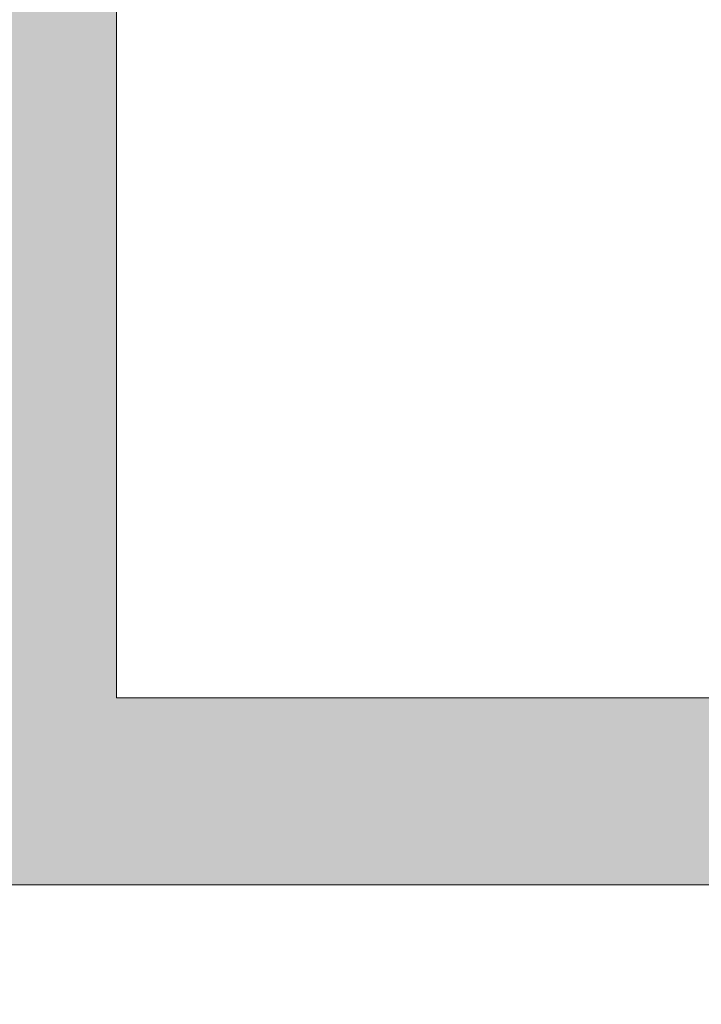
# Model space of a CAD drawing. Header units: inches. Extents: x -416 to -272, y -73 to 47.
# Tile 45 of 206: x -354.29 to -353.29, y -23.25 to -21.8. Entities that reach past the tile are written whole.
import ezdxf

# ---------------------------------------------------------------- set-up
doc = ezdxf.new("R2010")
doc.units = ezdxf.units.IN
doc.header["$LTSCALE"] = 32
doc.header["$MEASUREMENT"] = 0
doc.linetypes.add('Dash Style-1', pattern=[0.083328, 0.041656, -0.041672])
for name, color, linetype, lineweight in [('Black', 7, 'Continuous', 18), ('DashLine', 7, 'Continuous', 13), ('DashLineFill', 7, 'Dash Style-1', 13), ('Drawing', 7, 'Continuous', 18), ('Metal-DeskStructure', 7, 'Continuous', 13), ('None', 7, 'Continuous', 18), ('SolidLine', 7, 'Continuous', 15), ('Wood_1-H', 7, 'Continuous', 13)]:
    doc.layers.add(name, color=color, linetype=linetype, lineweight=lineweight)
pattern_1 = [(45, (0, 0), (-1.61301565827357, 1.935715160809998), []), (45, (-1.0608, 1.0608), (-0.4723460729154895, 0.4167612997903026), [])]

# ---------------------------------------------------------------- blocks, each defined once
blk = doc.blocks.new('1BRPFY-Leg_Plate (2D)')
at = {"layer": 'DashLineFill', "linetype": 'Continuous', "lineweight": 13}
h = blk.add_hatch(dxfattribs=at)
h.set_pattern_fill('Steel', color=253, style=0, pattern_type=2)
h.set_pattern_definition(pattern_1)
edge = h.paths.add_edge_path()
edge.add_arc((-1.704724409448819, 1.704724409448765), 0.1259842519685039, 90, 180, ccw=False)
edge.add_line((-1.704724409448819, 1.830708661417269), (1.704724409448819, 1.830708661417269))
edge.add_arc((1.704724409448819, 1.704724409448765), 0.1259842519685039, 0, 90, ccw=False)
edge.add_line((1.830708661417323, 1.704724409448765), (1.830708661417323, -1.704724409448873))
edge.add_arc((1.704724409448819, -1.704724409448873), 0.125984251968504, -89.99999999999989, 1.1368683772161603e-13, ccw=False)
edge.add_line((1.704724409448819, -1.830708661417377), (-1.704724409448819, -1.830708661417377))
edge.add_arc((-1.704724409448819, -1.704724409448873), 0.125984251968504, 180, 269.99999999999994, ccw=False)
edge.add_line((-1.830708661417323, -1.704724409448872), (-1.830708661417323, 1.704724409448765))
at = {"layer": 'SolidLine', "flags": 128}
for points in [[(-0.7086614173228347, -0.5019685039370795), (-0.6884019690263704, -0.5029637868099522), (-0.668337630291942, -0.5059400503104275), (-0.6486616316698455, -0.5108686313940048), (-0.6295634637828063, -0.5177020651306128), (-0.6112270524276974, -0.5263745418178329), (-0.5938289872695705, -0.5368025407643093), (-0.5775368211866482, -0.5488856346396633), (-0.5625074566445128, -0.5625074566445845), (-0.5488856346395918, -0.5775368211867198), (-0.5368025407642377, -0.5938289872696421), (-0.5263745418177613, -0.611227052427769), (-0.5177020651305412, -0.6295634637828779), (-0.5108686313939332, -0.6486616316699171), (-0.5059400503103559, -0.6683376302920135), (-0.5029637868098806, -0.688401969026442), (-0.5019685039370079, -0.7086614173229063), (-0.5029637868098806, -0.7289208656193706), (-0.5059400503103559, -0.748985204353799), (-0.5108686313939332, -0.7686612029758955), (-0.5177020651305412, -0.7877593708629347), (-0.5263745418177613, -0.8060957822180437), (-0.5368025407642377, -0.8234938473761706), (-0.5488856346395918, -0.8397860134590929), (-0.5625074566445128, -0.8548153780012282), (-0.5775368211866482, -0.8684372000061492), (-0.5938289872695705, -0.8805202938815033), (-0.6112270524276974, -0.8909482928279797), (-0.6295634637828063, -0.8996207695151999), (-0.6486616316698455, -0.9064542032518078), (-0.668337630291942, -0.9113827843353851), (-0.6884019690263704, -0.9143590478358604), (-0.7086614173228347, -0.9153543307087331), (-0.728920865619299, -0.9143590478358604), (-0.7489852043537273, -0.9113827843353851), (-0.7686612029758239, -0.9064542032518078), (-0.7877593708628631, -0.8996207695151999), (-0.8060957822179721, -0.8909482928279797), (-0.823493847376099, -0.8805202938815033), (-0.8397860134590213, -0.8684372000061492), (-0.8548153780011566, -0.8548153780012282), (-0.8684372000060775, -0.8397860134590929), (-0.8805202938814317, -0.8234938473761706), (-0.8909482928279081, -0.8060957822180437), (-0.8996207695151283, -0.7877593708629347), (-0.9064542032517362, -0.7686612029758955), (-0.9113827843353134, -0.748985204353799), (-0.9143590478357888, -0.7289208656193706), (-0.9153543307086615, -0.7086614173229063), (-0.9143590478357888, -0.688401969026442), (-0.9113827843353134, -0.6683376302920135), (-0.9064542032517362, -0.6486616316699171), (-0.8996207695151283, -0.6295634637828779), (-0.8909482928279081, -0.611227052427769), (-0.8805202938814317, -0.5938289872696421), (-0.8684372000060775, -0.5775368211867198), (-0.8548153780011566, -0.5625074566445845), (-0.8397860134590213, -0.5488856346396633), (-0.823493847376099, -0.5368025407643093), (-0.8060957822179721, -0.5263745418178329), (-0.7877593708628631, -0.5177020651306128), (-0.7686612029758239, -0.5108686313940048), (-0.7489852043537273, -0.5059400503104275), (-0.728920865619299, -0.5029637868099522)], [(-1.279527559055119, -1.118110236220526), (-1.263705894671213, -1.118887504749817), (-1.248036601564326, -1.121211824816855), (-1.232670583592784, -1.125060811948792), (-1.217755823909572, -1.130397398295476), (-1.203435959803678, -1.137170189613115), (-1.189848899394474, -1.145313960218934), (-1.177125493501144, -1.154750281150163), (-1.165388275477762, -1.165388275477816), (-1.15475028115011, -1.177125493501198), (-1.145313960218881, -1.189848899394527), (-1.137170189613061, -1.203435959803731), (-1.130397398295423, -1.217755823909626), (-1.125060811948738, -1.232670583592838), (-1.121211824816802, -1.24803660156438), (-1.118887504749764, -1.263705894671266), (-1.118110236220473, -1.279527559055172), (-1.118887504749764, -1.295349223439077), (-1.121211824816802, -1.311018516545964), (-1.125060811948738, -1.326384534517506), (-1.130397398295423, -1.341299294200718), (-1.137170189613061, -1.355619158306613), (-1.145313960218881, -1.369206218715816), (-1.15475028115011, -1.381929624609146), (-1.165388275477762, -1.393666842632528), (-1.177125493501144, -1.404304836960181), (-1.189848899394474, -1.413741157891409), (-1.203435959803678, -1.421884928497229), (-1.217755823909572, -1.428657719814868), (-1.232670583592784, -1.433994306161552), (-1.248036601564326, -1.437843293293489), (-1.263705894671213, -1.440167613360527), (-1.279527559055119, -1.440944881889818), (-1.295349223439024, -1.440167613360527), (-1.311018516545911, -1.437843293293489), (-1.326384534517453, -1.433994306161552), (-1.341299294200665, -1.428657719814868), (-1.355619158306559, -1.421884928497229), (-1.369206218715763, -1.413741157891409), (-1.381929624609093, -1.404304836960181), (-1.393666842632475, -1.393666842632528), (-1.404304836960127, -1.381929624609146), (-1.413741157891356, -1.369206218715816), (-1.421884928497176, -1.355619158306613), (-1.428657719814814, -1.341299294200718), (-1.433994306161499, -1.326384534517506), (-1.437843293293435, -1.311018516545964), (-1.440167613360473, -1.295349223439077), (-1.440944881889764, -1.279527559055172), (-1.440167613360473, -1.263705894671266), (-1.437843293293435, -1.24803660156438), (-1.433994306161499, -1.232670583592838), (-1.428657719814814, -1.217755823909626), (-1.421884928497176, -1.203435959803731), (-1.413741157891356, -1.189848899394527), (-1.404304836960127, -1.177125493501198), (-1.393666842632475, -1.165388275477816), (-1.381929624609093, -1.154750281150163), (-1.369206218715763, -1.145313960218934), (-1.355619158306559, -1.137170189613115), (-1.341299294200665, -1.130397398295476), (-1.326384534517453, -1.125060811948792), (-1.311018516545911, -1.121211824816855), (-1.295349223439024, -1.118887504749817)]]:
    blk.add_lwpolyline(points, close=True, dxfattribs=at)
blk = doc.blocks.new('1BRPX8-Util_Bkt_Lg-F (2D)')
at = {"layer": 'DashLineFill', "linetype": 'Continuous', "lineweight": 13}
h = blk.add_hatch(dxfattribs=at)
h.set_pattern_fill('Steel', color=253, style=0, pattern_type=2)
h.set_pattern_definition(pattern_1)
edge = h.paths.add_edge_path()
edge.add_line((-4.468503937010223, 7.539370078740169), (-2.421259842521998, 7.539370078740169))
edge.add_line((-2.421259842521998, 7.539370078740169), (-2.421259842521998, 7.917322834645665))
edge.add_arc((-2.303149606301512, 7.91732283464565), 0.1181102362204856, 90.0000000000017, 179.9999999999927, ccw=False)
edge.add_line((-2.303149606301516, 8.035433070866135), (2.303149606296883, 8.035433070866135))
edge.add_arc((2.30314960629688, 7.917322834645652), 0.1181102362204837, 6.423306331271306e-12, 89.99999999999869, ccw=False)
edge.add_line((2.421259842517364, 7.917322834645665), (2.421259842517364, 7.539370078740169))
edge.add_line((2.421259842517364, 7.539370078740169), (4.46850393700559, 7.539370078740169))
edge.add_line((4.46850393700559, 7.539370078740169), (4.46850393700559, 7.405511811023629))
edge.add_line((4.46850393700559, 7.405511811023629), (3.129921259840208, 7.405511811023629))
edge.add_line((3.129921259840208, 7.405511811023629), (3.129921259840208, -2.011811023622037))
edge.add_line((3.129921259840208, -2.011811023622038), (4.46850393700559, -2.011811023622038))
edge.add_line((4.46850393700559, -2.011811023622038), (4.46850393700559, -2.145669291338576))
edge.add_line((4.46850393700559, -2.145669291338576), (2.421259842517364, -2.145669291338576))
edge.add_line((2.421259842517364, -2.145669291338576), (2.421259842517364, -2.523622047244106))
edge.add_arc((2.303149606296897, -2.523622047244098), 0.1181102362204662, 269.9999999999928, 359.9999999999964, ccw=False)
edge.add_line((2.303149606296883, -2.641732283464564), (-2.303149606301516, -2.641732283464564))
edge.add_arc((-2.303149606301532, -2.523622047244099), 0.1181102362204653, 180.0000000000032, 270.0000000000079, ccw=False)
edge.add_line((-2.421259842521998, -2.523622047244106), (-2.421259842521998, -2.145669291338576))
edge.add_line((-2.421259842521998, -2.145669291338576), (-4.468503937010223, -2.145669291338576))
edge.add_line((-4.468503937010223, -2.145669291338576), (-4.468503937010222, -2.011811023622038))
edge.add_line((-4.468503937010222, -2.011811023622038), (-3.129921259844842, -2.011811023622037))
edge.add_line((-3.129921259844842, -2.011811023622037), (-3.129921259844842, 7.405511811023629))
edge.add_line((-3.129921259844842, 7.405511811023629), (-4.468503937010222, 7.405511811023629))
edge.add_line((-4.468503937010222, 7.405511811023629), (-4.468503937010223, 7.539370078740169))
at = {"layer": 'SolidLine', "flags": 128}
blk.add_lwpolyline([(-0.4571237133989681, -1.089051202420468), (-0.4952337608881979, -1.111893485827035), (-0.5353992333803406, -1.13089033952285), (-0.5772333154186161, -1.145858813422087), (-0.6203331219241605, -1.156654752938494), (-0.6642835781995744, -1.163174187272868), (-0.7086614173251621, -1.165354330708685), (-0.7530392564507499, -1.163174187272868), (-0.7969897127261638, -1.156654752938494), (-0.840089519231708, -1.145858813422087), (-0.8819236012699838, -1.13089033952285), (-0.9220890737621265, -1.111893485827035), (-0.9601991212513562, -1.089051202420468), (-0.9958867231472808, -1.062583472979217), (-1.028808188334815, -1.032745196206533), (-1.058646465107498, -0.999823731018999), (-1.08511419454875, -0.9641361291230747), (-1.107956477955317, -0.9260260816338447), (-1.126953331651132, -0.8858606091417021), (-1.141921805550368, -0.8440265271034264), (-1.152717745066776, -0.8009267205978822), (-1.15923717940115, -0.7569762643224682), (-1.161417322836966, -0.7125984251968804), (-1.15923717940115, -0.6682205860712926), (-1.152717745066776, -0.6242701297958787), (-1.141921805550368, -0.5811703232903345), (-1.126953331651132, -0.5393362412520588), (-1.107956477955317, -0.4991707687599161), (-1.08511419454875, -0.4610607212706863), (-1.058646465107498, -0.4253731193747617), (-1.028808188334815, -0.3924516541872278), (-0.9958867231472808, -0.362613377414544), (-0.9601991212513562, -0.3361456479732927), (-0.9220890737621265, -0.3133033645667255), (-0.8819236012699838, -0.2943065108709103), (-0.840089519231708, -0.2793380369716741), (-0.7969897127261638, -0.2685420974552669), (-0.7530392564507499, -0.2620226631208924), (-0.7086614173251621, -0.2598425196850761), (-0.6642835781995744, -0.2620226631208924), (-0.6203331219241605, -0.2685420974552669), (-0.5772333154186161, -0.2793380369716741), (-0.5353992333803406, -0.2943065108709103), (-0.4952337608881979, -0.3133033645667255), (-0.4571237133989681, -0.3361456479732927)], dxfattribs=at)
blk.add_lwpolyline([(-1.279527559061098, -1.154964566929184), (-1.266932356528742, -1.155583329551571), (-1.254458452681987, -1.157433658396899), (-1.242225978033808, -1.160497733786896), (-1.230352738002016, -1.164746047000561), (-1.218953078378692, -1.170137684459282), (-1.208136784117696, -1.176620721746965), (-1.198008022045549, -1.184132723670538), (-1.188664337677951, -1.192601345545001), (-1.180195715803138, -1.201945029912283), (-1.172683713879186, -1.212073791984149), (-1.166200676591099, -1.222890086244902), (-1.160809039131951, -1.234289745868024), (-1.156560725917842, -1.246162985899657), (-1.153496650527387, -1.258395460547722), (-1.151646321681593, -1.270869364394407), (-1.151027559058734, -1.28346456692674), (-1.151646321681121, -1.296059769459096), (-1.15349665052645, -1.308533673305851), (-1.156560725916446, -1.32076614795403), (-1.160809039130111, -1.332639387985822), (-1.166200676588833, -1.344039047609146), (-1.172683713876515, -1.354855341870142), (-1.180195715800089, -1.364984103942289), (-1.188664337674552, -1.374327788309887), (-1.198008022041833, -1.3827964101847), (-1.208136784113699, -1.390308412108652), (-1.218953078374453, -1.396791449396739), (-1.230352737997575, -1.402183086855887), (-1.242225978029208, -1.406431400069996), (-1.254458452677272, -1.409495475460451), (-1.266932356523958, -1.411345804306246), (-1.279527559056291, -1.411964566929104), (-1.292122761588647, -1.411345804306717), (-1.304596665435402, -1.409495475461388), (-1.316829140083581, -1.406431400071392), (-1.328702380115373, -1.402183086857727), (-1.340102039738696, -1.396791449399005), (-1.350918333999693, -1.390308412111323), (-1.361047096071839, -1.382796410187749), (-1.370390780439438, -1.374327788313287), (-1.37885940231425, -1.364984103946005), (-1.386371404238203, -1.354855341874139), (-1.39285444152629, -1.344039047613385), (-1.398246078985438, -1.332639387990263), (-1.402494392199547, -1.320766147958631), (-1.405558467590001, -1.308533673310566), (-1.407408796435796, -1.29605976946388), (-1.408027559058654, -1.283464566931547), (-1.407408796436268, -1.270869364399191), (-1.405558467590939, -1.258395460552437), (-1.402494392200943, -1.246162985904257), (-1.398246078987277, -1.234289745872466), (-1.392854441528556, -1.222890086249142), (-1.386371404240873, -1.212073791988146), (-1.3788594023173, -1.201945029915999), (-1.370390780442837, -1.1926013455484), (-1.361047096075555, -1.184132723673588), (-1.350918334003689, -1.176620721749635), (-1.340102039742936, -1.170137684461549), (-1.328702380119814, -1.1647460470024), (-1.316829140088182, -1.160497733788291), (-1.304596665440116, -1.157433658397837), (-1.292122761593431, -1.155583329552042)], close=True, dxfattribs=at)
blk = doc.blocks.new('Slate-LegBrace (2D)')
at = {"layer": 'DashLineFill', "linetype": 'Continuous', "lineweight": 13}
h = blk.add_hatch(dxfattribs=at)
h.set_pattern_fill('Steel', color=253, style=0, pattern_type=2)
h.set_pattern_definition(pattern_1)
h.paths.add_polyline_path([(-2.186309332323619, -0.2676096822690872), (-2.186309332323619, -0.2375137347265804), (-1.992015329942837, -0.2375137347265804), (-1.992015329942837, -0.02575645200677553), (-1.988265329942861, -0.02575645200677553), (-1.988265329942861, 0.7034311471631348), (-1.929210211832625, 0.762486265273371), (-1.734820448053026, 0.762486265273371), (-1.67576532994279, 0.7034311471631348), (-1.67576532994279, -0.02575645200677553), (-1.672015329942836, -0.02575645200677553), (-1.672015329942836, -0.2375137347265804), (-1.477721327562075, -0.2375137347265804), (-1.477721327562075, -0.2676096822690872)])
h = blk.add_hatch(dxfattribs=at)
h.set_pattern_fill('Steel', color=253, style=0, pattern_type=2)
h.set_pattern_definition(pattern_1)
edge = h.paths.add_edge_path()
edge.add_line((-2.199587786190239, -0.1351515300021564), (-1.374775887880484, -0.1351515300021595))
edge.add_arc((3.774758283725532e-15, -0.01355418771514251), 1.380142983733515, 185.0545920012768, 354.9454079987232)
edge.add_line((1.374775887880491, -0.13515153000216), (2.199718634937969, -0.1351515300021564))
edge.add_arc((6.542437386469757e-05, -0.01705725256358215), 2.202821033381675, 183.0731271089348, 356.92687289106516, ccw=False)
h = blk.add_hatch(dxfattribs=at)
h.set_pattern_fill('Steel', color=253, style=0, pattern_type=2)
h.set_pattern_definition(pattern_1)
edge = h.paths.add_edge_path()
edge.add_line((2.191696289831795, -0.2375138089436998), (1.463739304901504, -0.2375137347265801))
edge.add_arc((-6.542437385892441e-05, -0.01704129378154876), 1.480314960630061, 188.5652811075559, 351.4347188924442, ccw=False)
edge.add_line((-1.463870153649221, -0.2375137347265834), (-2.191827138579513, -0.2375138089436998))
edge.add_line((-2.191827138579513, -0.2375138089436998), (-2.199718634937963, -0.1351515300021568))
edge.add_line((-2.199718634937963, -0.1351515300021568), (-1.374775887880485, -0.1351515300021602))
edge.add_arc((2.886579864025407e-15, -0.01355418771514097), 1.380142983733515, 185.0545920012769, 354.9454079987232)
edge.add_line((1.37477588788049, -0.1351515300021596), (2.199587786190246, -0.1351515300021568))
edge.add_line((2.199587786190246, -0.1351515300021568), (2.191696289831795, -0.2375138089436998))
at = {"layer": 'DashLineFill', "flags": 128}
blk.add_lwpolyline([(-2.186309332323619, -0.2676096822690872), (-2.186309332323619, -0.2375137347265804), (-1.992015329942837, -0.2375137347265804), (-1.992015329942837, -0.02575645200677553), (-1.988265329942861, -0.02575645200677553), (-1.988265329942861, 0.7034311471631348), (-1.929210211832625, 0.762486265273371), (-1.734820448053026, 0.762486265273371), (-1.67576532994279, 0.7034311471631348), (-1.67576532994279, -0.02575645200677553), (-1.672015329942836, -0.02575645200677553), (-1.672015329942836, -0.2375137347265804), (-1.477721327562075, -0.2375137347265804), (-1.477721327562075, -0.2676096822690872)], close=True, dxfattribs=at)
for points in [[(2.191696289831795, -0.2375138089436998), (1.463739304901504, -0.2375137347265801, -0.860662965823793), (-1.463870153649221, -0.2375137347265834), (-2.191827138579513, -0.2375138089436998), (-2.199718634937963, -0.1351515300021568), (-1.374775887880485, -0.1351515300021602, 0.9154551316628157), (1.37477588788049, -0.1351515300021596), (2.199587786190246, -0.1351515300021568)], [(-2.199587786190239, -0.1351515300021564), (-1.374775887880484, -0.1351515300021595, 0.9154551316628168), (1.374775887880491, -0.13515153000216), (2.199718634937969, -0.1351515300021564, -0.9477524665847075)]]:
    blk.add_lwpolyline(points, format="xyb", close=True, dxfattribs=at)
blk = doc.blocks.new('TLLegSleeve (2D)')
at = {"layer": 'DashLineFill', "linetype": 'Continuous', "lineweight": 13}
h = blk.add_hatch(dxfattribs=at)
h.set_pattern_fill('Steel', color=253, style=0, pattern_type=2)
h.set_pattern_definition(pattern_1)
edge = h.paths.add_edge_path()
edge.add_line((1.08267716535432, 1.402343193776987), (1.08267716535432, 2.913385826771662))
edge.add_arc((-1.707523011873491e-13, 2.913385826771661), 1.08267716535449, 4.479377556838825e-14, 180)
edge.add_line((-1.082677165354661, 2.913385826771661), (-1.08267716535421, 1.402343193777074))
edge.add_arc((-1.332267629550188e-15, 2.886579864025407e-15), 1.771653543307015, 127.6698869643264, 412.330113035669)
edge.add_line((1.08267716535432, 1.402343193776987), (1.08267716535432, 1.402343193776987))
edge = h.paths.add_edge_path()
edge.add_arc((1.665334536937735e-15, 2.91338582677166), 0.7480314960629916, 0, 180, ccw=False)
edge.add_arc((1.665334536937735e-15, 2.91338582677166), 0.7480314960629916, 180, 360, ccw=False)
edge = h.paths.add_edge_path()
edge.add_arc((-1.723066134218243e-13, 9.149983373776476e-17), 1.437007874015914, 0, 180, ccw=False)
edge.add_arc((-1.723066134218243e-13, 5.70119602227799e-16), 1.437007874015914, 180, 360, ccw=False)
at = {"layer": 'DashLine', "color": 8, "flags": 128}
blk.add_lwpolyline([(-0.7794749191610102, -1.458295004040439), (-0.9186594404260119, -1.374871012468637), (-1.048996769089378, -1.278206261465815), (-1.169231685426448, -1.169231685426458), (-1.278206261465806, -1.048996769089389), (-1.374871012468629, -0.9186594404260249), (-1.458295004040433, -0.7794749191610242), (-1.527674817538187, -0.6327836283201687)], dxfattribs=at)
at = {"layer": 'DashLineFill', "flags": 128}
for points in [[(1.08267716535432, 1.402343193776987), (1.08267716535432, 2.913385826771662, 0.9999999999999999), (-1.082677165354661, 2.913385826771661), (-1.08267716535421, 1.402343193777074, 2.931618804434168), (1.08267716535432, 1.402343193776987)], [(-1.437007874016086, 3.308097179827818e-16, -0.9999999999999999), (1.437007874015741, 3.308097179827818e-16, -0.9999999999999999)]]:
    blk.add_lwpolyline(points, format="xyb", close=True, dxfattribs=at)
blk = doc.blocks.new('Group-84')
at = {"layer": 'SolidLine', "flags": 128}
blk.add_lwpolyline([(61.27952755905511, -8.30708661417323, -0.414213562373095), (62.99212598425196, -6.594488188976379, -0.414213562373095), (64.70472440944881, -8.30708661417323, -0.414213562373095), (62.99212598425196, -10.01968503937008, -0.414213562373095)], format="xyb", close=True, dxfattribs=at)
at = {"layer": 'Wood_1-H', "color": 7}
for name in ['1BRPX8-Util_Bkt_Lg-F (2D)', 'TLLegSleeve (2D)', 'Slate-LegBrace (2D)', '1BRPFY-Leg_Plate (2D)']:
    blk.add_blockref(name, (62.99212598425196, -8.30708661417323), dxfattribs=at)
blk = doc.blocks.new('Group-48')
at = {"layer": 'Metal-DeskStructure', "color": 7}
blk.add_open_spline([(-0.5629921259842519, -0.4031061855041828), (-0.5629921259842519, -0.4084102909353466), (-0.5669586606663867, -0.4163664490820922), (-0.5762169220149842, -0.4216705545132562), (-0.5934108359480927, -0.424322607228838), (-0.6185404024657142, -0.424322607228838), (-0.6344117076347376, -0.4203445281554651), (-0.6436699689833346, -0.4163664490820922), (-0.6476377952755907, -0.4070842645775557), (-0.6476377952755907, -0.2008904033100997), (-0.6476377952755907, -6.474738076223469e-07), (-0.8592519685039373, -6.474738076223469e-07), (-1.070866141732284, -6.474738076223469e-07), (-1.070866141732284, -0.2008904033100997), (-1.070866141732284, -0.4070842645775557), (-1.074832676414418, -0.4163664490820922), (-1.084090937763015, -0.4203445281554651), (-1.101284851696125, -0.424322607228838), (-1.12509180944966, -0.424322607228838), (-1.142285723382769, -0.4216705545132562), (-1.151543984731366, -0.4163664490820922), (-1.155511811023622, -0.4084102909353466), (-1.155511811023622, 0), (-1.155511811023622, 0.4084102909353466), (-1.151543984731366, 0.4163664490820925), (-1.142285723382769, 0.4216705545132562), (-1.12509180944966, 0.424321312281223), (-1.101284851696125, 0.424321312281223), (-1.084090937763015, 0.4216705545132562), (-1.074832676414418, 0.4163664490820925), (-1.070866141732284, 0.4097363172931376), (-1.070866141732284, 0.2446479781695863), (-1.070866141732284, 0.08486374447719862), (-0.8592519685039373, 0.08486374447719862), (-0.6476377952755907, 0.08486374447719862), (-0.6476377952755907, 0.2446479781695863), (-0.6476377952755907, 0.4097363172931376), (-0.6436699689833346, 0.4163664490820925), (-0.6344117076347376, 0.4216705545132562), (-0.6185404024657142, 0.424321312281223), (-0.5934108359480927, 0.424321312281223), (-0.5762169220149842, 0.4216705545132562), (-0.5669586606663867, 0.4163664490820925), (-0.5629921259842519, 0.4084102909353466), (-0.5629921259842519, 0), (-0.5629921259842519, -0.4031061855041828)], degree=2, knots=[0, 0, 0, 0.00229950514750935, 0.004599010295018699, 0.006898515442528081, 0.009198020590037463, 0.01175302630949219, 0.01430803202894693, 0.01686303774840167, 0.01941804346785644, 0.1161873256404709, 0.1161873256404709, 0.218122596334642, 0.218122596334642, 0.3148918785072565, 0.3174468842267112, 0.320001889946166, 0.3225568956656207, 0.3251119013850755, 0.3276669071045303, 0.3302219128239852, 0.3327769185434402, 0.3353319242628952, 0.5295095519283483, 0.5320645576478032, 0.5346195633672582, 0.537174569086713, 0.5397295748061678, 0.5422845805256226, 0.5448395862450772, 0.5473945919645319, 0.5499495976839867, 0.6269182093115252, 0.6269182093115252, 0.7288534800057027, 0.7288534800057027, 0.8058220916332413, 0.808377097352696, 0.8109321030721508, 0.8134871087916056, 0.8160421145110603, 0.8183416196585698, 0.8206411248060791, 0.8229406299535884, 0.8252401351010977, 1, 1, 1], dxfattribs=at)
blk = doc.blocks.new('TL14_lower_leg (2D)')
at = {"layer": 'DashLine', "flags": 128}
blk.add_lwpolyline([(0.5273196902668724, -1.273062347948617), (0.3999985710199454, -1.318618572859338), (0.2688252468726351, -1.351475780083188), (0.135062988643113, -1.371317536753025), (1.777195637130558e-14, -1.377952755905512), (-0.1350629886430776, -1.371317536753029), (-0.2688252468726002, -1.351475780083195), (-0.3999985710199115, -1.318618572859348), (-0.5273196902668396, -1.27306234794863), (-0.6495624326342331, -1.215245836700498), (-0.7655495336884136, -1.14572584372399), (-0.8741639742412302, -1.065171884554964), (-0.9743597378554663, -0.9743597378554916), (-1.065171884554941, -0.8741639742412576), (-1.14572584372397, -0.7655495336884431), (-1.215245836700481, -0.6495624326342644), (-1.273062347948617, -0.5273196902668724), (-1.318618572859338, -0.3999985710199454), (-1.351475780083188, -0.2688252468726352), (-1.371317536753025, -0.1350629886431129), (-1.377952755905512, -1.783045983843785e-14), (-1.371317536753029, 0.1350629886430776)], dxfattribs=at)
blk.add_lwpolyline([(-0.7086614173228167, -0.547244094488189), (-0.6928397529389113, -0.54802136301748), (-0.6771704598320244, -0.5503456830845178), (-0.6618044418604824, -0.5541946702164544), (-0.6468896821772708, -0.5595312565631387), (-0.6325698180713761, -0.5663040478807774), (-0.6189827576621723, -0.574447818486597), (-0.6062593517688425, -0.5838841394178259), (-0.5945221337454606, -0.5945221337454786), (-0.583884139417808, -0.6062593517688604), (-0.5744478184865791, -0.6189827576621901), (-0.5663040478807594, -0.632569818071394), (-0.5595312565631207, -0.6468896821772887), (-0.5541946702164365, -0.6618044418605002), (-0.5503456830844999, -0.6771704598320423), (-0.5480213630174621, -0.6928397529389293), (-0.547244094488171, -0.7086614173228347), (-0.5480213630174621, -0.72448308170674), (-0.5503456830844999, -0.7401523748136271), (-0.5541946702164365, -0.7555183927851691), (-0.5595312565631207, -0.7704331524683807), (-0.5663040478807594, -0.7847530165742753), (-0.5744478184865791, -0.7983400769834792), (-0.583884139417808, -0.811063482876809), (-0.5945221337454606, -0.8228007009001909), (-0.6062593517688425, -0.8334386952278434), (-0.6189827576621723, -0.8428750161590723), (-0.6325698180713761, -0.8510187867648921), (-0.6468896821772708, -0.8577915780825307), (-0.6618044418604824, -0.8631281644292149), (-0.6771704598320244, -0.8669771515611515), (-0.6928397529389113, -0.8693014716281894), (-0.7086614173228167, -0.8700787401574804), (-0.7244830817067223, -0.8693014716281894), (-0.7401523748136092, -0.8669771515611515), (-0.7555183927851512, -0.8631281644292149), (-0.7704331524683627, -0.8577915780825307), (-0.7847530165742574, -0.8510187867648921), (-0.7983400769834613, -0.8428750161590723), (-0.8110634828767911, -0.8334386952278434), (-0.822800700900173, -0.8228007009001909), (-0.8334386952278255, -0.811063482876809), (-0.8428750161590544, -0.7983400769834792), (-0.8510187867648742, -0.7847530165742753), (-0.8577915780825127, -0.7704331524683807), (-0.863128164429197, -0.7555183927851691), (-0.8669771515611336, -0.7401523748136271), (-0.8693014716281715, -0.72448308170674), (-0.8700787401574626, -0.7086614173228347), (-0.8693014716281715, -0.6928397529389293), (-0.8669771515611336, -0.6771704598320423), (-0.863128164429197, -0.6618044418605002), (-0.8577915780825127, -0.6468896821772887), (-0.8510187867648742, -0.632569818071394), (-0.8428750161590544, -0.6189827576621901), (-0.8334386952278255, -0.6062593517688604), (-0.822800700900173, -0.5945221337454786), (-0.8110634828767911, -0.5838841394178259), (-0.7983400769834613, -0.574447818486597), (-0.7847530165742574, -0.5663040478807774), (-0.7704331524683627, -0.5595312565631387), (-0.7555183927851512, -0.5541946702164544), (-0.7401523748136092, -0.5503456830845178), (-0.7244830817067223, -0.54802136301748)], close=True, dxfattribs=at)
at = {"layer": 'Metal-DeskStructure', "color": 7}
blk.add_blockref('Group-48', (0, 0), dxfattribs=at)
blk = doc.blocks.new('Group-50')
at = {"layer": 'DashLineFill', "linetype": 'Continuous', "lineweight": 13}
h = blk.add_hatch(dxfattribs=at)
h.set_pattern_fill('Steel', color=253, style=0, pattern_type=2)
h.set_pattern_definition(pattern_1)
h.paths.add_polyline_path([(-2.066929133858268, 1.397637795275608), (2.066929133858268, 1.397637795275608), (2.066929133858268, 0.1377952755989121), (2.106299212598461, 0.1377952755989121), (2.106299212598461, -0.1377952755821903), (2.066929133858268, -0.1377952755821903), (2.066929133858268, -5.275590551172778), (2.106299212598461, -5.275590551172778), (2.106299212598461, -5.55118110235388), (2.066929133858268, -5.55118110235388), (2.066929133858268, -5.82677165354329), (-2.066929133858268, -5.82677165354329), (-2.066929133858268, -5.55118110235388), (-2.106299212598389, -5.55118110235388), (-2.106299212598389, -5.275590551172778), (-2.066929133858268, -5.275590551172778), (-2.066929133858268, -0.1377952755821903), (-2.106299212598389, -0.1377952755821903), (-2.106299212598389, 0.1377952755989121), (-2.066929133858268, 0.1377952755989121)])
blk = doc.blocks.new('TL14_upper_leg (2D)')
at = {"layer": 'DashLine', "flags": 128}
blk.add_lwpolyline([(0.5753267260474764, -1.076360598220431), (0.4670545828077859, -1.127569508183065), (0.3542844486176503, -1.167919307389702), (0.2381023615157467, -1.197021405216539), (0.1196272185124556, -1.214595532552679), (0, -1.22047244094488), (-0.1196272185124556, -1.214595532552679), (-0.2381023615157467, -1.197021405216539), (-0.3542844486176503, -1.167919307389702), (-0.4670545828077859, -1.127569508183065), (-0.5753267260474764, -1.076360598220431), (-0.6780581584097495, -1.01478574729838), (-0.7742595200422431, -0.9434379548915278), (-0.8630043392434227, -0.8630043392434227), (-0.9434379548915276, -0.7742595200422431), (-1.01478574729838, -0.6780581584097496), (-1.076360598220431, -0.5753267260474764), (-1.127569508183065, -0.467054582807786), (-1.167919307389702, -0.3542844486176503), (-1.197021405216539, -0.2381023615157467), (-1.214595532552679, -0.1196272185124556), (-1.22047244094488, 7.47323834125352e-17), (-1.214595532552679, 0.1196272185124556)], dxfattribs=at)
at = {"layer": 'DashLine', "color": 7}
blk.add_blockref('Group-50', (0, 0), dxfattribs=at)
blk = doc.blocks.new('1BRPT9-Bracket (2D)')
at = {"layer": 'DashLineFill', "linetype": 'Continuous', "lineweight": 13}
h = blk.add_hatch(dxfattribs=at)
h.set_pattern_fill('Steel', color=253, style=0, pattern_type=2)
h.set_pattern_definition(pattern_1)
edge = h.paths.add_edge_path()
edge.add_line((-2.32206875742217, -8.74015748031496), (-2.32206875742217, 8.740157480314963))
edge.add_line((-2.32206875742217, 8.740157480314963), (1.677931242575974, 8.740157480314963))
edge.add_arc((1.677931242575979, 8.488188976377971), 0.2519685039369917, -3.979039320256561e-12, 90.0000000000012, ccw=False)
edge.add_line((1.929899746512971, 8.488188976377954), (1.929899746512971, 7.480314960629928))
edge.add_line((1.929899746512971, 7.480314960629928), (2.323600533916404, 7.461135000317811))
edge.add_line((2.323600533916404, 7.461135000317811), (2.323600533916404, -7.480314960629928))
edge.add_line((2.323600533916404, -7.480314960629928), (1.929899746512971, -7.480314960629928))
edge.add_line((1.929899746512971, -7.480314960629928), (1.929899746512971, -8.488188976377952))
edge.add_arc((1.677931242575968, -8.488188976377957), 0.2519685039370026, -90.00000000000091, 1.0800249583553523e-12, ccw=False)
edge.add_line((1.677931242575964, -8.74015748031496), (-2.32206875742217, -8.74015748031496))
h = blk.add_hatch(dxfattribs=at)
h.set_pattern_fill('Steel', color=253, style=0, pattern_type=2)
h.set_pattern_definition(pattern_1)
h.paths.add_polyline_path([(1.339348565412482, -3.021148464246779), (1.330665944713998, -3.020721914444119), (1.322066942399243, -3.019446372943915), (1.313634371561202, -3.017334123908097), (1.305449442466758, -3.014405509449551), (1.297590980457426, -3.010688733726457), (1.290134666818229, -3.006219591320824), (1.283152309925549, -3.001041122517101), (1.276711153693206, -2.995203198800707), (1.270873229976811, -2.988762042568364), (1.265694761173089, -2.981779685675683), (1.261225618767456, -2.974323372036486), (1.257508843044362, -2.966464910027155), (1.254580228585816, -2.95827998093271), (1.252467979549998, -2.949847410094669), (1.251192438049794, -2.941248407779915), (1.250765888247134, -2.932565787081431), (1.251192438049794, -2.923883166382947), (1.252467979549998, -2.915284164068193), (1.254580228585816, -2.906851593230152), (1.257508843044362, -2.898666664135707), (1.261225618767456, -2.890808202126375), (1.265694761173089, -2.883351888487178), (1.270873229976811, -2.876369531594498), (1.276711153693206, -2.869928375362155), (1.283152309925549, -2.864090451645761), (1.290134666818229, -2.858911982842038), (1.297590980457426, -2.854442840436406), (1.305449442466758, -2.850726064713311), (1.313634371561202, -2.847797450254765), (1.322066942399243, -2.845685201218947), (1.330665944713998, -2.844409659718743), (1.339348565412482, -2.843983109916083), (1.348031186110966, -2.844409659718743), (1.35663018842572, -2.845685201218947), (1.365062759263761, -2.847797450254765), (1.373247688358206, -2.850726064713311), (1.381106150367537, -2.854442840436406), (1.388562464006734, -2.858911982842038), (1.395544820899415, -2.864090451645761), (1.401985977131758, -2.869928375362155), (1.407823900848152, -2.876369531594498), (1.413002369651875, -2.883351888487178), (1.417471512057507, -2.890808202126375), (1.421188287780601, -2.898666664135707), (1.424116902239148, -2.906851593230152), (1.426229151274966, -2.915284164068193), (1.42750469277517, -2.923883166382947), (1.427931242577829, -2.932565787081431), (1.42750469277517, -2.941248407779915), (1.426229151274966, -2.949847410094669), (1.424116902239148, -2.95827998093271), (1.421188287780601, -2.966464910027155), (1.417471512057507, -2.974323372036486), (1.413002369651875, -2.981779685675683), (1.407823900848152, -2.988762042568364), (1.401985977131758, -2.995203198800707), (1.395544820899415, -3.001041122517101), (1.388562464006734, -3.006219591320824), (1.381106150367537, -3.010688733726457), (1.373247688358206, -3.014405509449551), (1.365062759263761, -3.017334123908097), (1.35663018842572, -3.019446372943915), (1.348031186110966, -3.020721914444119)])
at = {"layer": 'DashLineFill', "flags": 128}
blk.add_lwpolyline([(1.339348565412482, -3.021148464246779), (1.330665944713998, -3.020721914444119), (1.322066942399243, -3.019446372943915), (1.313634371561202, -3.017334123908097), (1.305449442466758, -3.014405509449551), (1.297590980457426, -3.010688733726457), (1.290134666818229, -3.006219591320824), (1.283152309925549, -3.001041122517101), (1.276711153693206, -2.995203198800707), (1.270873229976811, -2.988762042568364), (1.265694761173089, -2.981779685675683), (1.261225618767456, -2.974323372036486), (1.257508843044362, -2.966464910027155), (1.254580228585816, -2.95827998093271), (1.252467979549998, -2.949847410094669), (1.251192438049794, -2.941248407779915), (1.250765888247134, -2.932565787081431), (1.251192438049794, -2.923883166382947), (1.252467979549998, -2.915284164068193), (1.254580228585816, -2.906851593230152), (1.257508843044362, -2.898666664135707), (1.261225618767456, -2.890808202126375), (1.265694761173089, -2.883351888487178), (1.270873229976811, -2.876369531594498), (1.276711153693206, -2.869928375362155), (1.283152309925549, -2.864090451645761), (1.290134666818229, -2.858911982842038), (1.297590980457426, -2.854442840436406), (1.305449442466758, -2.850726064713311), (1.313634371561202, -2.847797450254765), (1.322066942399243, -2.845685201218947), (1.330665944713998, -2.844409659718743), (1.339348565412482, -2.843983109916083), (1.348031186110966, -2.844409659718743), (1.35663018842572, -2.845685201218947), (1.365062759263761, -2.847797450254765), (1.373247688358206, -2.850726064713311), (1.381106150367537, -2.854442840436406), (1.388562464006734, -2.858911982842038), (1.395544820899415, -2.864090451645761), (1.401985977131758, -2.869928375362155), (1.407823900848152, -2.876369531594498), (1.413002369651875, -2.883351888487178), (1.417471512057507, -2.890808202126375), (1.421188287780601, -2.898666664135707), (1.424116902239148, -2.906851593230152), (1.426229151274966, -2.915284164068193), (1.42750469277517, -2.923883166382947), (1.427931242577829, -2.932565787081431), (1.42750469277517, -2.941248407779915), (1.426229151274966, -2.949847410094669), (1.424116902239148, -2.95827998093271), (1.421188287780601, -2.966464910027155), (1.417471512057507, -2.974323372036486), (1.413002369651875, -2.981779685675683), (1.407823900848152, -2.988762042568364), (1.401985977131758, -2.995203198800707), (1.395544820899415, -3.001041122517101), (1.388562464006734, -3.006219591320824), (1.381106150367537, -3.010688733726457), (1.373247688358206, -3.014405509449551), (1.365062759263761, -3.017334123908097), (1.35663018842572, -3.019446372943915), (1.348031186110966, -3.020721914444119)], close=True, dxfattribs=at)
blk = doc.blocks.new('Group-73')
at = {"layer": 'Metal-DeskStructure', "linetype": 'Continuous', "lineweight": 0, "true_color": 0xff0000}
blk.add_hatch(color=1, dxfattribs=at).paths.add_polyline_path([(-1.696691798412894, -1.274606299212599), (-1.696691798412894, 1.274606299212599), (-1.352203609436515, 1.274606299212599), (-1.352203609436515, -0.9990157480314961), (-0.1809437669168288, -0.9990157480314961), (-0.1809437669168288, -1.274606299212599)])
at = {"layer": 'Metal-DeskStructure', "color": 7, "flags": 128}
blk.add_lwpolyline([(-1.696691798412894, -1.274606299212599), (-1.696691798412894, 1.274606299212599), (-1.352203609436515, 1.274606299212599), (-1.352203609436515, -0.9990157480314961), (-0.1809437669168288, -0.9990157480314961), (-0.1809437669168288, -1.274606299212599)], close=True, dxfattribs=at)
blk = doc.blocks.new('SlateLegLocator-L2')
at = {"color": 255, "linetype": 'Dash Style-1', "lineweight": 5}
blk.add_wipeout([(-2.106299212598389, 1.3779527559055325), (2.10629921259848, 1.3779527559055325), (2.10629921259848, -5.807086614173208), (-2.106299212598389, -5.807086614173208)], dxfattribs=at).dxf.layer = 'Black'
at = {"layer": 'Metal-DeskStructure', "color": 7}
blk.add_blockref('Group-73', (0, 0), dxfattribs=at)
blk = doc.blocks.new('Group-85')
at = {"layer": 'None', "color": 7, "rotation": 180}
blk.add_blockref('1BRPT9-Bracket (2D)', (62.99212598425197, -12.00787401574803), dxfattribs=at)
at = {"layer": 'None', "color": 7}
for name in ['1BRPFY-Leg_Plate (2D)', 'TL14_upper_leg (2D)', 'TL14_lower_leg (2D)']:
    blk.add_blockref(name, (62.99212598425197, -8.30708661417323), dxfattribs=at)
blk.add_blockref('SlateLegLocator-L2', (62.99212598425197, -8.30708661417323), dxfattribs=at)
blk = doc.blocks.new('Group-86')
at = {"layer": 'None'}
blk.add_blockref('Group-84', (0, 0), dxfattribs=at)
blk.add_blockref('Group-85', (0, 0), dxfattribs=at)
blk = doc.blocks.new('SL Credenza Desk (2D)-1')
at = {"layer": 'None'}
blk.add_blockref('Group-86', (0, 0), dxfattribs=at)
at = {"layer": 'Drawing', "color": 0, "flags": 1}
for tag in ['Tag', 'Catalog', 'Option1', 'Option2', 'Option3', 'Option4', 'Option5', 'Option6', 'Option7', 'Option8', 'Option9', 'Option10', 'Option11', 'Option12', 'Custom', 'FinishGroup', 'Discount', 'Item2', 'Item3', 'Item6', 'Item9', 'Item10', 'Item12', 'Item13', 'Item16', 'Item19', 'Item20', 'Item21', 'Item22', 'Item23', 'Item24', 'Item25', 'Item8', 'Item18', 'Item1', 'Item4', 'Item5', 'Item7', 'Item11', 'Item14', 'Item15', 'Item17']:
    blk.add_attdef(tag, (-56.28870742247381, -28.99901361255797), '', height=0.007086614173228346, dxfattribs=at)
blk = doc.blocks.new('Group-87')
at = {"layer": 'Drawing'}
blk.add_blockref('SL Credenza Desk (2D)-1', (-56.32807750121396, 1.485347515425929), dxfattribs=at)
at = {"layer": 'Drawing', "color": 0, "flags": 1}
for tag in ['Tag', 'Catalog', 'Option1', 'Option2', 'Option3', 'Option4', 'Option5', 'Option6', 'Option7', 'Option8', 'Option9', 'Option10', 'Option11', 'Option12', 'Custom', 'FinishGroup', 'Discount', 'Item2', 'Item3', 'Item6', 'Item9', 'Item10', 'Item12', 'Item13', 'Item16', 'Item19', 'Item20', 'Item21', 'Item22', 'Item23', 'Item24', 'Item25', 'Item8', 'Item18', 'Item1', 'Item4', 'Item5', 'Item7', 'Item11', 'Item14', 'Item15', 'Item17']:
    blk.add_attdef(tag, (-56.28870742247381, -28.99901361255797), '', height=0.007086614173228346, dxfattribs=at)

msp = doc.modelspace()

# ---------------------------------------------------------------- block references
at = {"layer": 'Drawing', "color": 7}
msp.add_blockref('Group-87', (-359.4593240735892, -14.97747349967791), dxfattribs=at)

doc.saveas('drawing.dxf')
